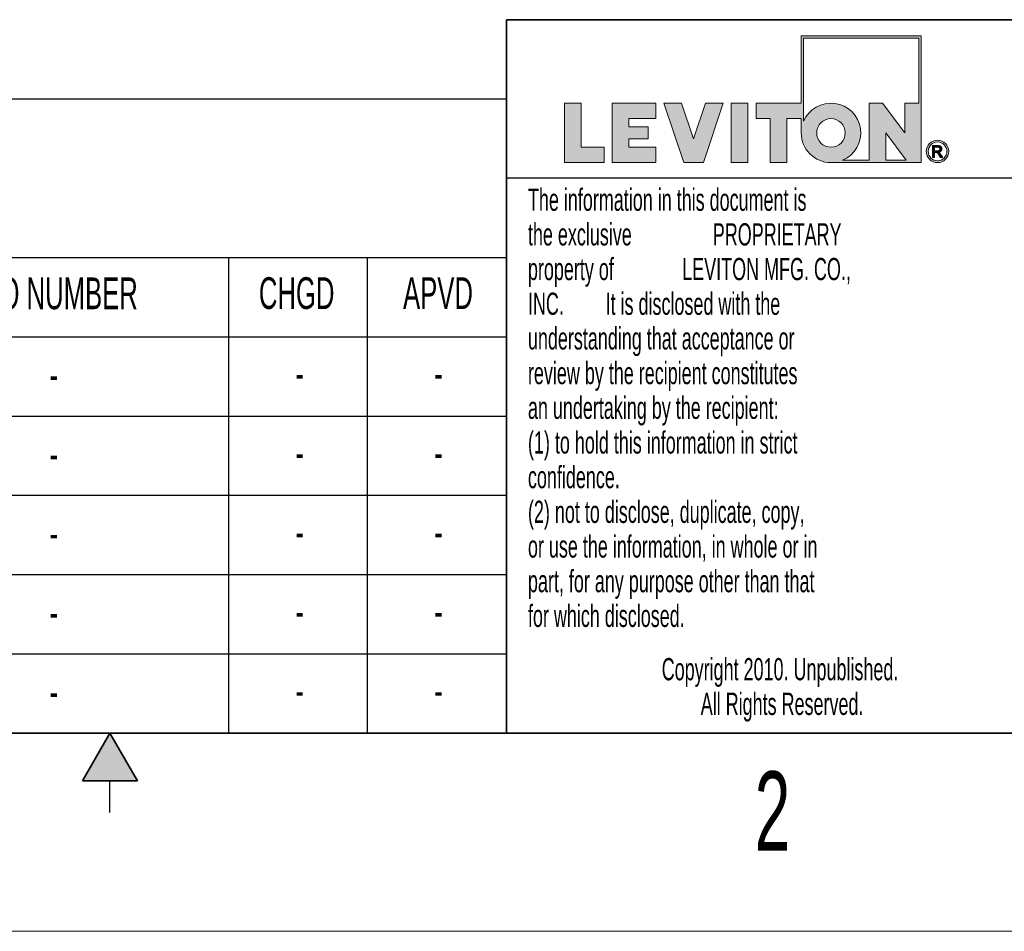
# Model space of a CAD drawing. Header units: inches. Extents: x 0 to 17, y 0 to 11.
# Tile 8 of 11: x 8.2 to 11.3, y 0 to 2.9. Entities that reach past the tile are written whole.
import ezdxf

# ---------------------------------------------------------------- set-up
doc = ezdxf.new("R2010")
doc.units = ezdxf.units.IN
doc.header["$MEASUREMENT"] = 0
doc.layers.add('FORMAT', color=7, linetype='Continuous')
doc.styles.add('SLDTEXTSTYLE0', font='TXT', dxfattribs={"width": 0.605})

# ---------------------------------------------------------------- blocks, each defined once
blk = doc.blocks.new('SW_NOTE_0')
at = {"layer": 'FORMAT', "color": 0, "char_height": 0.07, "attachment_point": 2, "style": 'SLDTEXTSTYLE0'}
for s, insert in [('Copyright 2010. Unpublished.', (0.6223, 0.0902)), ('All Rights Reserved.', (0.6288, -0.0191))]:
    blk.add_mtext(s, dxfattribs=dict(at, insert=insert))
blk = doc.blocks.new('SW_NOTE_8')
at = {"layer": 'FORMAT', "color": 0, "char_height": 0.07, "attachment_point": 1, "style": 'SLDTEXTSTYLE0'}
for s, insert in [('The information in this document is', (0, 0.0902)), ('the exclusive', (0, -0.0191)), ('PROPRIETARY', (0.5828, -0.0191)), ('property of', (0, -0.1285)), ('LEVITON MFG. CO.,', (0.4864, -0.1285)), ('INC.', (0, -0.2379)), ('It is disclosed with the', (0.2448, -0.2379)), ('understanding that acceptance or', (0, -0.3472)), ('review by the recipient constitutes', (0, -0.4566)), ('an undertaking by the recipient:', (0, -0.566)), ('(1) to hold this information in strict', (0, -0.6754)), ('confidence.', (0, -0.7847)), ('(2) not to disclose, duplicate, copy,', (0, -0.8941)), ('or use the information, in whole or in', (0, -1.0035)), ('part, for any purpose other than that', (0, -1.1128)), ('for which disclosed.', (0, -1.2222))]:
    blk.add_mtext(s, dxfattribs=dict(at, insert=insert))

msp = doc.modelspace()

# ---------------------------------------------------------------- hatches: boundary and pattern name
at = {"linetype": 'Continuous'}
msp.add_hatch(color=7, dxfattribs=at).paths.add_polyline_path([(8.5866, 0.475), (8.5, 0.625), (8.4134, 0.475)], flags=0)
at = {"layer": 'FORMAT'}
h = msp.add_hatch(color=256, dxfattribs=at)
edge = h.paths.add_edge_path(flags=0)
edge.add_arc((10.7735, 2.5179), 0.0938, 180, 270)
edge.add_line((10.7735, 2.4242), (11.0584, 2.4242))
edge.add_line((11.0584, 2.4242), (11.0584, 2.8239))
edge.add_line((11.0584, 2.8239), (10.6797, 2.8239))
edge.add_line((10.6797, 2.8239), (10.6797, 2.6117))
edge.add_line((10.6797, 2.6117), (10.5372, 2.6117))
edge.add_line((10.5372, 2.6117), (10.5372, 2.5629))
edge.add_line((10.5372, 2.5629), (10.5822, 2.5629))
edge.add_line((10.5822, 2.5629), (10.5822, 2.4242))
edge.add_line((10.5822, 2.4242), (10.6347, 2.4242))
edge.add_line((10.6347, 2.4242), (10.6347, 2.5629))
edge.add_line((10.6347, 2.5629), (10.6797, 2.5629))
edge.add_line((10.6797, 2.5629), (10.6797, 2.5179))
h.paths.add_polyline_path([(10.9461, 2.5179), (11.0101, 2.4317), (10.9461, 2.4317)], flags=0)
edge = h.paths.add_edge_path(flags=0)
edge.add_arc((10.7735, 2.5179), 0.045, 0, 360)
edge = h.paths.add_edge_path(flags=0)
edge.add_line((10.8936, 2.4317), (10.8102, 2.4317))
edge.add_arc((10.7735, 2.5179), 0.0938, 293.0739, 516.9261)
edge.add_line((10.6872, 2.5547), (10.6872, 2.8164))
edge.add_line((10.6872, 2.8164), (11.0509, 2.8164))
edge.add_line((11.0509, 2.8164), (11.0509, 2.6117))
edge.add_line((11.0509, 2.6117), (11.0059, 2.6117))
edge.add_line((11.0059, 2.6117), (11.0059, 2.5179))
edge.add_line((11.0059, 2.5179), (10.936, 2.6117))
edge.add_line((10.936, 2.6117), (10.8936, 2.6117))
edge.add_line((10.8936, 2.6117), (10.8936, 2.4317))
for points in [[(9.9334, 2.6117), (9.9334, 2.4242), (10.0583, 2.4242), (10.0583, 2.4729), (9.9859, 2.4729), (9.9859, 2.6117)], [(10.2211, 2.4242), (10.2211, 2.4729), (10.1361, 2.4729), (10.1361, 2.4992), (10.1975, 2.4992), (10.1975, 2.5367), (10.1361, 2.5367), (10.1361, 2.5629), (10.2211, 2.5629), (10.2211, 2.6117), (10.0836, 2.6117), (10.0836, 2.4242)], [(10.434, 2.6117), (10.3779, 2.6117), (10.3402, 2.4992), (10.3026, 2.6117), (10.2465, 2.6117), (10.3092, 2.4242), (10.3712, 2.4242)], [(10.4593, 2.6117), (10.4593, 2.4242), (10.5118, 2.4242), (10.5118, 2.6117)]]:
    msp.add_hatch(color=256, dxfattribs=at).paths.add_polyline_path(points, flags=0)
h = msp.add_hatch(color=256, dxfattribs=at)
edge = h.paths.add_edge_path(flags=0)
edge.add_arc((11.1095, 2.4597), 0.0354, 0, 360)
edge = h.paths.add_edge_path(flags=0)
edge.add_arc((11.1095, 2.4597), 0.0296, 0, 360)
h = msp.add_hatch(color=256, dxfattribs=at)
edge = h.paths.add_edge_path(flags=0)
edge.add_arc((11.1075, 2.4176), 0.0605, 87.0875, 88.6697)
edge.add_arc((11.1071, 2.3989), 0.0792, 88.6697, 90.0282)
edge.add_line((11.107, 2.4782), (11.0939, 2.4782))
edge.add_line((11.0939, 2.4782), (11.0939, 2.44))
edge.add_line((11.0939, 2.44), (11.1001, 2.44))
edge.add_line((11.1001, 2.44), (11.1001, 2.4562))
edge.add_line((11.1001, 2.4562), (11.1037, 2.4562))
edge.add_arc((11.1037, 2.4422), 0.014, 85.0526, 90.0007, ccw=False)
edge.add_arc((11.104, 2.4458), 0.0104, 78.883, 85.0728, ccw=False)
edge.add_arc((11.1045, 2.4483), 0.0078, 71.376, 78.9008, ccw=False)
edge.add_arc((11.1051, 2.45), 0.006, 62.3912, 71.3799, ccw=False)
edge.add_arc((11.1056, 2.451), 0.00487, 52.0147, 62.3658, ccw=False)
edge.add_arc((11.1045, 2.4493), 0.00694, 46.927, 53.7689, ccw=False)
edge.add_arc((11.1015, 2.446), 0.0114, 42.1069, 47.005, ccw=False)
edge.add_arc((11.0967, 2.4416), 0.0179, 38.5343, 42.1553, ccw=False)
edge.add_arc((11.0897, 2.4361), 0.0268, 35.8069, 38.5644, ccw=False)
edge.add_arc((11.0801, 2.4291), 0.0386, 33.672, 35.8261, ccw=False)
edge.add_arc((11.0674, 2.4207), 0.0539, 31.9652, 33.6846, ccw=False)
edge.add_arc((11.0511, 2.4105), 0.0731, 30.6008, 31.9738, ccw=False)
edge.add_arc((11.0307, 2.3984), 0.0969, 29.4294, 30.6008, ccw=False)
edge.add_line((11.1151, 2.446), (11.1185, 2.44))
edge.add_line((11.1185, 2.44), (11.1258, 2.44))
edge.add_line((11.1258, 2.44), (11.126, 2.44))
edge.add_line((11.126, 2.44), (11.1215, 2.4472))
edge.add_arc((11.0406, 2.3967), 0.0954, 31.938, 33.1812)
edge.add_arc((11.0573, 2.4076), 0.0754, 33.1857, 34.4046)
edge.add_arc((11.0711, 2.4171), 0.0586, 34.3996, 35.8427)
edge.add_arc((11.0824, 2.4253), 0.0447, 35.8358, 37.5659)
edge.add_arc((11.0914, 2.4322), 0.0334, 37.5563, 39.6605)
edge.add_arc((11.0984, 2.438), 0.0243, 39.6467, 42.2486)
edge.add_arc((11.1036, 2.4428), 0.0172, 42.2285, 45.5071)
edge.add_arc((11.1105, 2.4498), 0.00736, 45.6461, 52.4142)
edge.add_arc((11.1095, 2.4484), 0.0091, 52.4081, 58.2435)
edge.add_arc((11.1083, 2.4465), 0.0114, 58.2335, 63.2321)
edge.add_arc((11.107, 2.4439), 0.0142, 63.2214, 67.5018)
edge.add_arc((11.1112, 2.4728), 0.0158, 274.3811, 280.188)
edge.add_arc((11.1116, 2.4706), 0.0136, 280.1919, 286.6321)
edge.add_arc((11.1121, 2.4691), 0.012, 286.643, 293.6385)
edge.add_arc((11.1124, 2.4682), 0.0111, 293.6568, 301.0517)
edge.add_arc((11.1126, 2.4679), 0.0107, 301.0752, 308.6447)
edge.add_arc((11.1125, 2.4681), 0.0109, 308.6691, 316.1545)
edge.add_arc((11.1118, 2.4688), 0.012, 316.047, 322.77)
edge.add_arc((11.1128, 2.468), 0.0106, 322.7843, 330.0538)
edge.add_arc((11.1134, 2.4677), 0.00992, 330.0759, 337.696)
edge.add_arc((11.1136, 2.4676), 0.00976, 337.7225, 345.4303)
edge.add_arc((11.1132, 2.4677), 0.0101, 345.4556, 352.9701)
edge.add_arc((11.1123, 2.4678), 0.0111, 352.9894, 360.0689)
edge.add_arc((11.1138, 2.4678), 0.0096, 359.9702, 366.9854)
edge.add_arc((11.114, 2.4678), 0.00939, 7.0065, 14.1215)
edge.add_arc((11.1137, 2.4678), 0.00965, 14.1424, 21.1289)
edge.add_arc((11.113, 2.4675), 0.0104, 21.1459, 27.7988)
edge.add_arc((11.1119, 2.4669), 0.0116, 27.8097, 33.9783)
edge.add_arc((11.1129, 2.4675), 0.0105, 34.4659, 41.3307)
edge.add_arc((11.1136, 2.4681), 0.00962, 41.349, 48.6291)
edge.add_arc((11.1138, 2.4683), 0.0093, 48.6529, 56.1201)
edge.add_arc((11.1137, 2.4681), 0.00948, 56.1449, 63.5347)
edge.add_arc((11.1134, 2.4675), 0.0102, 63.5555, 70.6188)
edge.add_arc((11.1131, 2.4667), 0.011, 70.7917, 75.8796)
edge.add_arc((11.1118, 2.4615), 0.0164, 75.8413, 79.7347)
edge.add_arc((11.1105, 2.4544), 0.0236, 79.7086, 82.7487)
edge.add_arc((11.1093, 2.4449), 0.0332, 82.7309, 85.1503)
edge.add_arc((11.1083, 2.4328), 0.0453, 85.138, 87.0962)
edge = h.paths.add_edge_path(flags=0)
edge.add_arc((11.1071, 2.4136), 0.0594, 89.2317, 90.012, ccw=False)
edge.add_arc((11.1072, 2.4242), 0.0488, 88.3591, 89.2317, ccw=False)
edge.add_arc((11.1075, 2.4332), 0.0398, 87.3455, 88.3614, ccw=False)
edge.add_arc((11.1078, 2.4409), 0.032, 86.1715, 87.3485, ccw=False)
edge.add_arc((11.1083, 2.4474), 0.0255, 84.8011, 86.1753, ccw=False)
edge.add_arc((11.1088, 2.4529), 0.02, 83.1877, 84.8061, ccw=False)
edge.add_arc((11.1093, 2.4574), 0.0155, 81.2694, 83.1944, ccw=False)
edge.add_arc((11.1099, 2.4611), 0.0118, 78.9635, 81.2784, ccw=False)
edge.add_arc((11.1105, 2.464), 0.0088, 76.1579, 78.9758, ccw=False)
edge.add_arc((11.111, 2.4663), 0.00644, 72.6995, 76.1747, ccw=False)
edge.add_arc((11.1116, 2.468), 0.00462, 68.379, 72.7224, ccw=False)
edge.add_arc((11.1109, 2.4662), 0.00653, 63.5081, 68.6345, ccw=False)
edge.add_arc((11.1111, 2.4667), 0.00601, 58.1118, 63.5032, ccw=False)
edge.add_arc((11.1113, 2.467), 0.00565, 52.5102, 58.105, ccw=False)
edge.add_arc((11.1114, 2.4672), 0.00543, 46.778, 52.5071, ccw=False)
edge.add_arc((11.1115, 2.4672), 0.00537, 41.023, 46.7741, ccw=False)
edge.add_arc((11.1114, 2.4672), 0.00543, 35.3249, 41.0141, ccw=False)
edge.add_arc((11.1113, 2.4672), 0.00557, 30.0371, 34.8274, ccw=False)
edge.add_arc((11.1115, 2.4673), 0.00529, 25.0652, 30.0317, ccw=False)
edge.add_arc((11.1117, 2.4674), 0.00516, 19.993, 25.0449, ccw=False)
edge.add_arc((11.1117, 2.4674), 0.00509, 14.8521, 19.972, ccw=False)
edge.add_arc((11.1117, 2.4674), 0.00516, 9.7609, 14.8449, ccw=False)
edge.add_arc((11.1115, 2.4673), 0.00535, 4.7796, 9.7544, ccw=False)
edge.add_arc((11.1112, 2.4673), 0.00566, -0.0274, 4.7742, ccw=False)
edge.add_arc((11.1101, 2.4673), 0.00667, -4.8993, 0.0508, ccw=False)
edge.add_arc((11.1109, 2.4672), 0.00596, 349.7642, 355.0972, ccw=False)
edge.add_arc((11.1114, 2.4671), 0.00544, 344.0951, 349.7577, ccw=False)
edge.add_arc((11.1117, 2.4671), 0.0051, 338.1787, 344.0857, ccw=False)
edge.add_arc((11.1119, 2.467), 0.00492, 332.123, 338.1721, ccw=False)
edge.add_arc((11.1119, 2.467), 0.00492, 326.0735, 332.1157, ccw=False)
edge.add_arc((11.1117, 2.4671), 0.00507, 320.1402, 326.0672, ccw=False)
edge.add_arc((11.1115, 2.4673), 0.0054, 314.4594, 320.136, ccw=False)
edge.add_arc((11.1111, 2.4676), 0.00589, 309.1022, 314.4527, ccw=False)
edge.add_arc((11.1125, 2.466), 0.0038, 308.5811, 309.2104, ccw=False)
edge.add_arc((11.1124, 2.4661), 0.00386, 307.9587, 308.5811, ccw=False)
edge.add_arc((11.1124, 2.4661), 0.00393, 307.3433, 307.9587, ccw=False)
edge.add_arc((11.1123, 2.4662), 0.00399, 306.7349, 307.3433, ccw=False)
edge.add_arc((11.1123, 2.4662), 0.00406, 306.1335, 306.7349, ccw=False)
edge.add_arc((11.1122, 2.4663), 0.00414, 305.5391, 306.1335, ccw=False)
edge.add_arc((11.1122, 2.4663), 0.00421, 304.9517, 305.5391, ccw=False)
edge.add_arc((11.1122, 2.4664), 0.00429, 304.3714, 304.9517, ccw=False)
edge.add_arc((11.1121, 2.4665), 0.00437, 303.7981, 304.3714, ccw=False)
edge.add_arc((11.1121, 2.4665), 0.00445, 303.2317, 303.7981, ccw=False)
edge.add_arc((11.112, 2.4666), 0.00453, 302.6723, 303.2317, ccw=False)
edge.add_arc((11.112, 2.4667), 0.00462, 302.1198, 302.6723, ccw=False)
edge.add_arc((11.1119, 2.4667), 0.00471, 301.5742, 302.1198, ccw=False)
edge.add_arc((11.1119, 2.4668), 0.0048, 301.0354, 301.5742, ccw=False)
edge.add_arc((11.1118, 2.4669), 0.00489, 300.5035, 301.0354, ccw=False)
edge.add_arc((11.1118, 2.467), 0.00498, 299.9784, 300.5035, ccw=False)
edge.add_arc((11.1117, 2.4671), 0.00508, 299.4599, 299.9784, ccw=False)
edge.add_arc((11.1117, 2.4672), 0.00518, 298.9482, 299.4599, ccw=False)
edge.add_arc((11.1116, 2.4672), 0.00528, 298.443, 298.9482, ccw=False)
edge.add_arc((11.1116, 2.4673), 0.00539, 297.9444, 298.443, ccw=False)
edge.add_arc((11.1115, 2.4674), 0.0055, 297.4524, 297.9445, ccw=False)
edge.add_arc((11.1115, 2.4675), 0.00561, 296.9668, 297.4524, ccw=False)
edge.add_arc((11.1114, 2.4676), 0.00572, 296.4875, 296.9668, ccw=False)
edge.add_arc((11.1114, 2.4677), 0.00584, 296.0146, 296.4875, ccw=False)
edge.add_arc((11.1113, 2.4678), 0.00595, 295.5479, 296.0146, ccw=False)
edge.add_arc((11.1113, 2.468), 0.00607, 295.0875, 295.548, ccw=False)
edge.add_arc((11.1112, 2.4681), 0.0062, 294.6331, 295.0875, ccw=False)
edge.add_arc((11.1112, 2.4682), 0.00632, 294.1848, 294.6331, ccw=False)
edge.add_arc((11.1111, 2.4683), 0.00645, 293.7425, 294.1848, ccw=False)
edge.add_arc((11.1111, 2.4684), 0.00659, 293.306, 293.7425, ccw=False)
edge.add_arc((11.111, 2.4685), 0.00672, 292.8755, 293.3061, ccw=False)
edge.add_arc((11.111, 2.4687), 0.00686, 292.4506, 292.8755, ccw=False)
edge.add_arc((11.1109, 2.4688), 0.007, 292.0315, 292.4506, ccw=False)
edge.add_arc((11.1109, 2.4689), 0.00714, 291.618, 292.0315, ccw=False)
edge.add_arc((11.1108, 2.4691), 0.00729, 291.21, 291.618, ccw=False)
edge.add_arc((11.1107, 2.4692), 0.00744, 290.8074, 291.21, ccw=False)
edge.add_arc((11.1107, 2.4694), 0.00759, 290.4103, 290.8074, ccw=False)
edge.add_arc((11.1106, 2.4695), 0.00775, 290.0185, 290.4103, ccw=False)
edge.add_arc((11.1106, 2.4696), 0.00791, 289.6319, 290.0185, ccw=False)
edge.add_arc((11.1105, 2.4698), 0.00807, 289.2505, 289.6319, ccw=False)
edge.add_arc((11.1105, 2.47), 0.00824, 288.8742, 289.2505, ccw=False)
edge.add_arc((11.1104, 2.4701), 0.0084, 288.5029, 288.8742, ccw=False)
edge.add_arc((11.1104, 2.4703), 0.00858, 288.1366, 288.5029, ccw=False)
edge.add_arc((11.1103, 2.4704), 0.00875, 287.7751, 288.1366, ccw=False)
edge.add_arc((11.1103, 2.4706), 0.00893, 287.4185, 287.7751, ccw=False)
edge.add_arc((11.1102, 2.4708), 0.00911, 287.0666, 287.4185, ccw=False)
edge.add_arc((11.1102, 2.471), 0.0093, 286.7193, 287.0666, ccw=False)
edge.add_arc((11.1101, 2.4711), 0.00948, 286.3766, 286.7193, ccw=False)
edge.add_arc((11.11, 2.4713), 0.00968, 286.0385, 286.3766, ccw=False)
edge.add_arc((11.11, 2.4715), 0.00987, 285.7048, 286.0385, ccw=False)
edge.add_arc((11.1099, 2.4717), 0.0101, 285.3755, 285.7048, ccw=False)
edge.add_arc((11.1099, 2.4719), 0.0103, 285.0505, 285.3755, ccw=False)
edge.add_arc((11.1098, 2.4721), 0.0105, 284.7297, 285.0505, ccw=False)
edge.add_arc((11.1098, 2.4723), 0.0107, 284.4131, 284.7297, ccw=False)
edge.add_arc((11.1097, 2.4725), 0.0109, 284.1007, 284.4132, ccw=False)
edge.add_arc((11.1094, 2.4738), 0.0123, 280.8626, 284.0434, ccw=False)
edge.add_arc((11.1089, 2.4766), 0.0151, 278.1003, 280.8695, ccw=False)
edge.add_arc((11.1084, 2.48), 0.0185, 275.6814, 278.1061, ccw=False)
edge.add_arc((11.108, 2.4839), 0.0224, 273.5501, 275.6861, ccw=False)
edge.add_arc((11.1077, 2.4884), 0.0269, 271.661, 273.554, ccw=False)
edge.add_arc((11.1076, 2.4935), 0.0321, 269.9765, 271.6642, ccw=False)
edge.add_line((11.1075, 2.4615), (11.1001, 2.4615))
edge.add_line((11.1001, 2.4615), (11.1001, 2.473))
edge.add_line((11.1001, 2.473), (11.1071, 2.473))

# ---------------------------------------------------------------- linework, layer by layer
at = {"color": 7, "linetype": 'Continuous', "lineweight": 25}
for p, q in [((6.375, 2.125), (9.75, 2.125)), ((8.875, 0.625), (8.875, 2.125)), ((9.3125, 0.625), (9.3125, 2.125)), ((6.375, 1.875), (9.75, 1.875)), ((6.375, 1.625), (9.75, 1.625)), ((6.375, 1.375), (9.75, 1.375)), ((6.375, 1.125), (9.75, 1.125)), ((6.375, 0.875), (9.75, 0.875)), ((6.375, 0.625), (9.75, 0.625)), ((8.5, 0.375), (8.5, 0.475))]:
    msp.add_line(p, q, dxfattribs=at)
at = {"color": 7, "linetype": 'Continuous', "lineweight": 35}
for p, q in [((16.625, 0.625), (0.375, 0.625)), ((16.625, 0.625), (6.375, 0.625)), ((8.5, 0.625), (8.4134, 0.475)), ((8.5, 0.625), (8.5866, 0.475)), ((8.5866, 0.475), (8.4134, 0.475))]:
    msp.add_line(p, q, dxfattribs=at)
at = {"color": 7, "linetype": 'Continuous', "lineweight": 18}
msp.add_line((17, 0), (0, 0), dxfattribs=at)
at = {"layer": 'FORMAT', "color": 7, "lineweight": 35}
for p, q in [((16.625, 2.875), (9.75, 2.875)), ((9.75, 2.875), (9.75, 0.625))]:
    msp.add_line(p, q, dxfattribs=at)
at = {"layer": 'FORMAT', "color": 7, "linetype": 'Continuous', "lineweight": 18}
for p, q in [((10.6797, 2.8239), (10.6797, 2.6117)), ((11.0584, 2.8239), (10.6797, 2.8239)), ((10.6872, 2.8164), (10.6872, 2.5547)), ((11.0509, 2.8164), (10.6872, 2.8164)), ((11.0509, 2.6117), (11.0509, 2.8164)), ((11.0584, 2.4242), (11.0584, 2.8239)), ((9.9859, 2.6117), (9.9334, 2.6117)), ((9.9334, 2.6117), (9.9334, 2.4242)), ((9.9859, 2.4729), (9.9859, 2.6117)), ((10.0836, 2.4242), (10.0836, 2.6117)), ((10.0836, 2.6117), (10.2211, 2.6117)), ((10.2211, 2.6117), (10.2211, 2.5629)), ((10.2465, 2.6117), (10.3092, 2.4242)), ((10.3026, 2.6117), (10.2465, 2.6117)), ((10.3402, 2.4992), (10.3026, 2.6117)), ((10.3779, 2.6117), (10.3402, 2.4992)), ((10.3712, 2.4242), (10.434, 2.6117)), ((10.434, 2.6117), (10.3779, 2.6117)), ((10.4593, 2.6117), (10.4593, 2.4242)), ((10.5118, 2.6117), (10.4593, 2.6117)), ((10.5118, 2.4242), (10.5118, 2.6117)), ((10.5372, 2.5629), (10.5372, 2.6117)), ((10.5372, 2.6117), (10.6797, 2.6117)), ((10.8936, 2.6117), (10.936, 2.6117)), ((10.8936, 2.4317), (10.8936, 2.6117)), ((10.936, 2.6117), (11.0059, 2.5179)), ((11.0059, 2.6117), (11.0509, 2.6117)), ((11.0059, 2.5179), (11.0059, 2.6117)), ((10.2211, 2.5629), (10.1361, 2.5629)), ((10.1361, 2.5629), (10.1361, 2.5367)), ((10.5822, 2.5629), (10.5372, 2.5629)), ((10.5822, 2.4242), (10.5822, 2.5629)), ((10.6347, 2.5629), (10.6347, 2.4242)), ((10.6797, 2.5629), (10.6347, 2.5629)), ((10.6797, 2.5629), (10.6797, 2.5179)), ((10.1361, 2.5367), (10.1975, 2.5367)), ((10.1975, 2.5367), (10.1975, 2.4992)), ((10.9461, 2.5179), (10.9461, 2.4317)), ((11.0101, 2.4317), (10.9461, 2.5179)), ((10.1975, 2.4992), (10.1361, 2.4992)), ((10.1361, 2.4992), (10.1361, 2.4729)), ((10.0583, 2.4729), (9.9859, 2.4729)), ((10.0583, 2.4242), (10.0583, 2.4729)), ((10.1361, 2.4729), (10.2211, 2.4729)), ((10.2211, 2.4729), (10.2211, 2.4242)), ((11.0939, 2.4782), (11.107, 2.4782)), ((11.0939, 2.44), (11.0939, 2.4782)), ((11.1001, 2.473), (11.1001, 2.4615)), ((11.1071, 2.473), (11.1001, 2.473)), ((11.1001, 2.4615), (11.1075, 2.4615)), ((11.1037, 2.4562), (11.1001, 2.4562)), ((11.1001, 2.44), (11.1001, 2.4562)), ((9.9334, 2.4242), (10.0583, 2.4242)), ((10.2211, 2.4242), (10.0836, 2.4242)), ((10.3092, 2.4242), (10.3712, 2.4242)), ((10.4593, 2.4242), (10.5118, 2.4242)), ((10.6347, 2.4242), (10.5822, 2.4242)), ((10.7735, 2.4242), (11.0584, 2.4242)), ((10.8936, 2.4317), (10.8102, 2.4317)), ((10.9461, 2.4317), (11.0101, 2.4317)), ((11.0939, 2.44), (11.1001, 2.44)), ((11.1185, 2.44), (11.1151, 2.446)), ((11.1258, 2.44), (11.1185, 2.44)), ((11.1215, 2.4472), (11.126, 2.44)), ((11.1258, 2.44), (11.126, 2.44))]:
    msp.add_line(p, q, dxfattribs=at)
at = {"layer": 'FORMAT', "color": 7, "lineweight": 25}
for p, q in [((6.375, 2.625), (9.75, 2.625)), ((13, 2.375), (9.75, 2.375))]:
    msp.add_line(p, q, dxfattribs=at)
at = {"layer": 'FORMAT', "color": 7, "linetype": 'Continuous', "lineweight": 18}
for centre, radius in [((10.7735, 2.5179), 0.045), ((11.1095, 2.4597), 0.0296)]:
    msp.add_circle(centre, radius, dxfattribs=at)
at = {"layer": 'FORMAT', "color": 7, "lineweight": 18}
msp.add_circle((11.1095, 2.4597), 0.0354, dxfattribs=at)
at = {"layer": 'FORMAT', "color": 7, "linetype": 'Continuous', "lineweight": 18}
for centre, radius, start, end in [((10.7735, 2.5179), 0.0938, 293.0739, 156.9261), ((10.7735, 2.5179), 0.0938, 180, 270), ((11.1037, 2.4422), 0.014, 85.0526, 90.0007), ((11.104, 2.4458), 0.0104, 78.883, 85.0728), ((11.1045, 2.4483), 0.0078, 71.376, 78.9008), ((11.1071, 2.3989), 0.0792, 88.6697, 90.0282), ((11.1051, 2.45), 0.006, 62.3912, 71.3799), ((11.1071, 2.4136), 0.0594, 89.2317, 90.012), ((11.1076, 2.4935), 0.0321, 269.9765, 271.6642), ((11.1072, 2.4242), 0.0488, 88.3591, 89.2317), ((11.1056, 2.451), 0.00487, 52.0147, 62.3658), ((11.1077, 2.4884), 0.0269, 271.661, 273.554), ((11.1075, 2.4332), 0.0398, 87.3455, 88.3614), ((11.1045, 2.4493), 0.00694, 46.927, 53.7689), ((11.1075, 2.4176), 0.0605, 87.0875, 88.6697), ((11.1078, 2.4409), 0.032, 86.1715, 87.3485), ((11.1015, 2.446), 0.0114, 42.1069, 47.005), ((11.108, 2.4839), 0.0224, 273.5501, 275.6861), ((11.0967, 2.4416), 0.0179, 38.5343, 42.1553), ((11.1083, 2.4474), 0.0255, 84.8011, 86.1753), ((11.1084, 2.48), 0.0185, 275.6814, 278.1061), ((11.1083, 2.4328), 0.0453, 85.138, 87.0962), ((11.1088, 2.4529), 0.02, 83.1877, 84.8061), ((11.0897, 2.4361), 0.0268, 35.8069, 38.5644), ((11.1089, 2.4766), 0.0151, 278.1003, 280.8695), ((11.1093, 2.4574), 0.0155, 81.2694, 83.1944), ((11.1099, 2.4611), 0.0118, 78.9635, 81.2784), ((11.1094, 2.4738), 0.0123, 280.8626, 284.0434), ((11.1093, 2.4449), 0.0332, 82.7309, 85.1503), ((11.1105, 2.464), 0.0088, 76.1579, 78.9758), ((11.1097, 2.4725), 0.0109, 284.1007, 284.4132), ((11.1098, 2.4723), 0.0107, 284.4131, 284.7297), ((11.1112, 2.4728), 0.0158, 274.3811, 280.188), ((11.107, 2.4439), 0.0142, 63.2214, 67.5018), ((11.1098, 2.4721), 0.0105, 284.7297, 285.0505), ((11.1099, 2.4719), 0.0103, 285.0505, 285.3755), ((11.111, 2.4663), 0.00644, 72.6995, 76.1747), ((11.1099, 2.4717), 0.0101, 285.3755, 285.7048), ((11.11, 2.4715), 0.00987, 285.7048, 286.0385), ((11.11, 2.4713), 0.00968, 286.0385, 286.3766), ((11.1101, 2.4711), 0.00948, 286.3766, 286.7193), ((11.1102, 2.471), 0.0093, 286.7193, 287.0666), ((11.1116, 2.468), 0.00462, 68.379, 72.7224), ((11.1102, 2.4708), 0.00911, 287.0666, 287.4185), ((11.1103, 2.4706), 0.00893, 287.4185, 287.7751), ((11.1103, 2.4704), 0.00875, 287.7751, 288.1366), ((11.1104, 2.4703), 0.00858, 288.1366, 288.5029), ((11.1104, 2.4701), 0.0084, 288.5029, 288.8742), ((11.1105, 2.47), 0.00824, 288.8742, 289.2505), ((11.1105, 2.4698), 0.00807, 289.2505, 289.6319), ((11.1106, 2.4696), 0.00791, 289.6319, 290.0185), ((11.1109, 2.4662), 0.00653, 63.5081, 68.6345), ((11.1107, 2.4694), 0.00759, 290.4103, 290.8074), ((11.1106, 2.4695), 0.00775, 290.0185, 290.4103), ((11.1107, 2.4692), 0.00744, 290.8074, 291.21), ((11.1108, 2.4691), 0.00729, 291.21, 291.618), ((11.1083, 2.4465), 0.0114, 58.2335, 63.2321), ((11.1105, 2.4544), 0.0236, 79.7086, 82.7487), ((11.1109, 2.4689), 0.00714, 291.618, 292.0315), ((11.1109, 2.4688), 0.007, 292.0315, 292.4506), ((11.111, 2.4685), 0.00672, 292.8755, 293.3061), ((11.111, 2.4687), 0.00686, 292.4506, 292.8755), ((11.1111, 2.4684), 0.00659, 293.306, 293.7425), ((11.1111, 2.4683), 0.00645, 293.7425, 294.1848), ((11.1111, 2.4667), 0.00601, 58.1118, 63.5032), ((11.1112, 2.4681), 0.0062, 294.6331, 295.0875), ((11.1112, 2.4682), 0.00632, 294.1848, 294.6331), ((11.1113, 2.468), 0.00607, 295.0875, 295.548), ((11.1113, 2.4678), 0.00595, 295.5479, 296.0146), ((11.1114, 2.4677), 0.00584, 296.0146, 296.4875), ((11.1115, 2.4675), 0.00561, 296.9668, 297.4524), ((11.1114, 2.4676), 0.00572, 296.4875, 296.9668), ((11.1116, 2.4706), 0.0136, 280.1919, 286.6321), ((11.1115, 2.4674), 0.0055, 297.4524, 297.9445), ((11.1116, 2.4673), 0.00539, 297.9444, 298.443), ((11.1117, 2.4671), 0.00508, 299.4599, 299.9784), ((11.1116, 2.4672), 0.00528, 298.443, 298.9482), ((11.1117, 2.4672), 0.00518, 298.9482, 299.4599), ((11.1113, 2.467), 0.00565, 52.5102, 58.105), ((11.1118, 2.467), 0.00498, 299.9784, 300.5035), ((11.1118, 2.4669), 0.00489, 300.5035, 301.0354), ((11.1095, 2.4484), 0.0091, 52.4081, 58.2435), ((11.1119, 2.4667), 0.00471, 301.5742, 302.1198), ((11.112, 2.4667), 0.00462, 302.1198, 302.6723), ((11.1119, 2.4668), 0.0048, 301.0354, 301.5742), ((11.1121, 2.4665), 0.00437, 303.7981, 304.3714), ((11.112, 2.4666), 0.00453, 302.6723, 303.2317), ((11.1121, 2.4665), 0.00445, 303.2317, 303.7981), ((11.1122, 2.4664), 0.00429, 304.3714, 304.9517), ((11.1122, 2.4663), 0.00421, 304.9517, 305.5391), ((11.1118, 2.4615), 0.0164, 75.8413, 79.7347), ((11.1114, 2.4672), 0.00543, 46.778, 52.5071), ((11.1123, 2.4662), 0.00406, 306.1335, 306.7349), ((11.1123, 2.4662), 0.00399, 306.7349, 307.3433), ((11.1122, 2.4663), 0.00414, 305.5391, 306.1335), ((11.1125, 2.466), 0.0038, 308.5811, 309.2104), ((11.1124, 2.4661), 0.00393, 307.3433, 307.9587), ((11.1124, 2.4661), 0.00386, 307.9587, 308.5811), ((11.1111, 2.4676), 0.00589, 309.1022, 314.4527), ((11.1105, 2.4498), 0.00736, 45.6461, 52.4142), ((11.1115, 2.4672), 0.00537, 41.023, 46.7741), ((11.1115, 2.4673), 0.0054, 314.4594, 320.136), ((11.1114, 2.4672), 0.00543, 35.3249, 41.0141), ((11.1121, 2.4691), 0.012, 286.643, 293.6385), ((11.1117, 2.4671), 0.00507, 320.1402, 326.0672), ((11.1036, 2.4428), 0.0172, 42.2285, 45.5071), ((11.1131, 2.4667), 0.011, 70.7917, 75.8796), ((11.1113, 2.4672), 0.00557, 30.0371, 34.8274), ((11.1119, 2.467), 0.00492, 326.0735, 332.1157), ((11.1115, 2.4673), 0.00529, 25.0652, 30.0317), ((11.1119, 2.467), 0.00492, 332.123, 338.1721), ((11.1117, 2.4674), 0.00516, 19.993, 25.0449), ((11.1117, 2.4671), 0.0051, 338.1787, 344.0857), ((11.0984, 2.438), 0.0243, 39.6467, 42.2486), ((11.1117, 2.4674), 0.00509, 14.8521, 19.972), ((11.1117, 2.4674), 0.00516, 9.7609, 14.8449), ((11.1114, 2.4671), 0.00544, 344.0951, 349.7577), ((11.1115, 2.4673), 0.00535, 4.7796, 9.7544), ((11.1109, 2.4672), 0.00596, 349.7642, 355.0972), ((11.1134, 2.4675), 0.0102, 63.5555, 70.6188), ((11.1112, 2.4673), 0.00566, 359.9726, 4.7742), ((11.1101, 2.4673), 0.00667, 355.1007, 0.0508), ((11.1124, 2.4682), 0.0111, 293.6568, 301.0517), ((11.0914, 2.4322), 0.0334, 37.5563, 39.6605), ((11.1137, 2.4681), 0.00948, 56.1449, 63.5347), ((11.1126, 2.4679), 0.0107, 301.0752, 308.6447), ((11.1138, 2.4683), 0.0093, 48.6529, 56.1201), ((11.1125, 2.4681), 0.0109, 308.6691, 316.1545), ((11.1136, 2.4681), 0.00962, 41.349, 48.6291), ((11.1118, 2.4688), 0.012, 316.047, 322.77), ((11.1129, 2.4675), 0.0105, 34.4659, 41.3307), ((11.1128, 2.468), 0.0106, 322.7843, 330.0538), ((11.1119, 2.4669), 0.0116, 27.8097, 33.9783), ((11.1134, 2.4677), 0.00992, 330.0759, 337.696), ((11.113, 2.4675), 0.0104, 21.1459, 27.7988), ((11.1136, 2.4676), 0.00976, 337.7225, 345.4303), ((11.1137, 2.4678), 0.00965, 14.1424, 21.1289), ((11.1132, 2.4677), 0.0101, 345.4556, 352.9701), ((11.114, 2.4678), 0.00939, 7.0065, 14.1215), ((11.1138, 2.4678), 0.0096, 359.9702, 6.9854), ((11.1123, 2.4678), 0.0111, 352.9894, 0.0689), ((11.0801, 2.4291), 0.0386, 33.672, 35.8261), ((11.0674, 2.4207), 0.0539, 31.9652, 33.6846), ((11.0511, 2.4105), 0.0731, 30.6008, 31.9738), ((11.0307, 2.3984), 0.0969, 29.4294, 30.6008), ((11.0824, 2.4253), 0.0447, 35.8358, 37.5659), ((11.0711, 2.4171), 0.0586, 34.3996, 35.8427), ((11.0573, 2.4076), 0.0754, 33.1857, 34.4046), ((11.0406, 2.3967), 0.0954, 31.938, 33.1812)]:
    msp.add_arc(centre, radius, start, end, dxfattribs=at)

# ---------------------------------------------------------------- block references
at = {"layer": 'FORMAT', "color": 7}
for name, p in [('SW_NOTE_8', (9.8181, 2.2521)), ('SW_NOTE_0', (9.9906, 0.7715))]:
    msp.add_blockref(name, p, dxfattribs=at)

# ---------------------------------------------------------------- texts
at = {"color": 7, "linetype": 'Continuous', "lineweight": 0, "insert": (10.533, 0.5045), "char_height": 0.25, "attachment_point": 1, "style": 'SLDTEXTSTYLE0'}
msp.add_mtext('2', dxfattribs=at)
at = {"layer": 'FORMAT', "color": 7, "char_height": 0.1, "attachment_point": 2, "style": 'SLDTEXTSTYLE0'}
for s, insert in [('ECO NUMBER', (8.3137, 2.062)), ('CHGD', (9.0889, 2.0627)), ('APVD', (9.5345, 2.0627)), ('-', (8.3235, 1.8057)), ('-', (9.0984, 1.8097)), ('-', (9.5363, 1.8097)), ('-', (8.3235, 1.5559)), ('-', (9.0984, 1.5598)), ('-', (9.5363, 1.5598)), ('-', (8.3235, 1.3059)), ('-', (9.0984, 1.3098)), ('-', (9.5363, 1.3098)), ('-', (8.3235, 1.0559)), ('-', (9.0984, 1.0598)), ('-', (9.5363, 1.0598)), ('-', (8.3235, 0.8059)), ('-', (9.0984, 0.8098)), ('-', (9.5363, 0.8098))]:
    msp.add_mtext(s, dxfattribs=dict(at, insert=insert))

doc.saveas('drawing.dxf')
